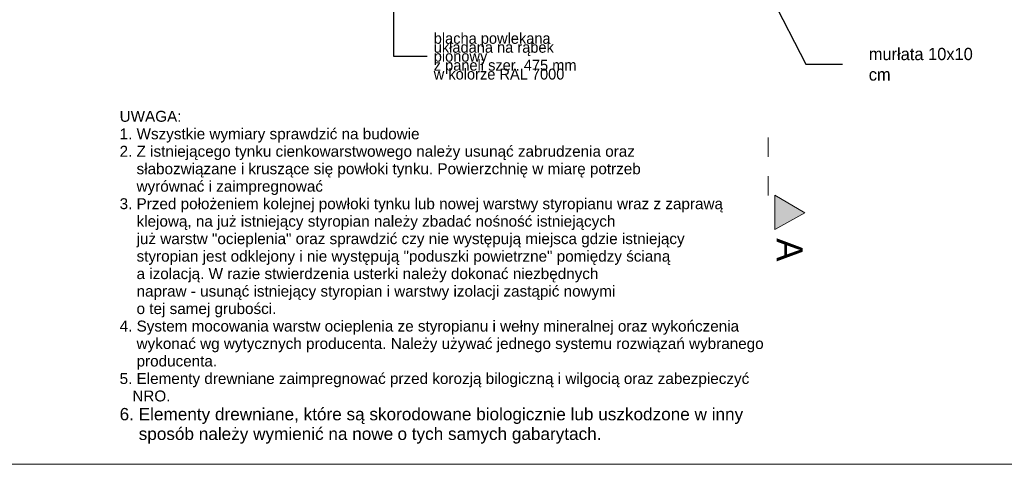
# Model space of a CAD drawing. Extents: x -613240 to -325500, y -25863 to 152403.
# Tile 186 of 254: x -427096 to -412662, y 87453 to 93963. Entities that reach past the tile are written whole.
import ezdxf

# ---------------------------------------------------------------- set-up
doc = ezdxf.new("R2010")
doc.units = 0
doc.header["$MEASUREMENT"] = 0
doc.linetypes.add('Dashed', pattern=[564.444447, 282.222223, -282.222223])
for name, color, linetype, lineweight in [('Arch opisy_Nr_Pióra__21', 7, 'Continuous', 9), ('ARCH TABELA_Nr_Pióra__21', 7, 'Continuous', 9), ('INWENT OPISY_Nr_Pióra__21', 7, 'Continuous', 9), ('INWENT OPISY_Nr_Pióra__41', 7, 'Continuous', 15)]:
    doc.layers.add(name, color=color, linetype=linetype, lineweight=lineweight)
doc.styles.add('GENERATED_STYLE_12', font='arial.ttf')
doc.styles.add('GENERATED_STYLE_4', font='txt')
doc.styles.add('GENERATED_STYLE_5', font='txt')
doc.dimstyles.new('GENERATED_STYLE__8', dxfattribs={"dimtxt": 0.18, "dimasz": 182.4, "dimexe": 0.18, "dimexo": 0.0625, "dimgap": 0.09, "dimtad": 0, "dimtih": 1, "dimtoh": 1, "dimdec": 4, "dimzin": 0, "dimdsep": 46, "dimcen": 0.09, "dimadec": 0, "dimazin": 0, "dimtfac": 1, "dimtdec": 4, "dimtmove": 0, "dimatfit": 3, "dimldrblk": 'ARROWHEAD_5', "dimfxl": 0, "dimtolj": 1, "dimtzin": 0, "dimarcsym": 0})
doc.dimstyles.new('GENERATED_STYLE__9', dxfattribs={"dimtxt": 0.18, "dimasz": 109.44, "dimexe": 0.18, "dimexo": 0.0625, "dimgap": 0.09, "dimtad": 0, "dimtih": 1, "dimtoh": 1, "dimdec": 4, "dimzin": 0, "dimdsep": 46, "dimcen": 0.09, "dimadec": 0, "dimazin": 0, "dimtfac": 1, "dimtdec": 4, "dimtmove": 0, "dimatfit": 3, "dimldrblk": 'ARROWHEAD_11', "dimfxl": 0, "dimtolj": 1, "dimtzin": 0, "dimarcsym": 0})

# ---------------------------------------------------------------- blocks, each defined once
blk = doc.blocks.new('ARROWHEAD_5')
at = {"color": 0, "linetype": 'Continuous', "lineweight": 0}
blk.add_line((0, 0), (-1, 0), dxfattribs=at)
blk.add_solid([(-1, 0.2679), (0, 0), (-1, -0.2679), (-1, 0.2679)], dxfattribs=at)
blk = doc.blocks.new('ARROWHEAD_11')
at = {"color": 0, "linetype": 'Continuous', "lineweight": 0}
blk.add_line((0, 0), (-1, 0), dxfattribs=at)
at = {"color": 0, "linetype": 'Continuous', "lineweight": 0, "const_width": 0.25, "flags": 128}
blk.add_lwpolyline([(-0.125, 0, 1), (0.125, 0, 1)], format="xyb", close=True, dxfattribs=at)

msp = doc.modelspace()

# ---------------------------------------------------------------- hatches: boundary and pattern name
at = {"layer": 'INWENT OPISY_Nr_Pióra__21', "linetype": 'Continuous'}
msp.add_hatch(color=256, dxfattribs=at).paths.add_polyline_path([(-415588.7, 91137.4), (-416024.9, 90893.1), (-416024.9, 91393.1)], flags=0)

# ---------------------------------------------------------------- linework, layer by layer
at = {"layer": 'ARCH TABELA_Nr_Pióra__21', "linetype": 'Continuous'}
msp.add_line((-394889.9, 87452.6), (-435639.9, 87452.6), dxfattribs=at)
at = {"layer": 'INWENT OPISY_Nr_Pióra__41', "linetype": 'Dashed'}
msp.add_line((-416124.9, 92237.4), (-416124.9, 91137.4), dxfattribs=at)
at = {"layer": 'INWENT OPISY_Nr_Pióra__41', "linetype": 'Continuous'}
for p, q in [((-416024.9, 90893.1), (-416024.9, 91393.1)), ((-415588.7, 91137.4), (-416024.9, 91393.1)), ((-416024.9, 90893.1), (-415588.7, 91137.4))]:
    msp.add_line(p, q, dxfattribs=at)

# ---------------------------------------------------------------- texts
at = {"layer": 'Arch opisy_Nr_Pióra__21', "linetype": 'Continuous', "char_height": 160}
for s, insert, width, attachment_point, line_spacing_factor, style in [('{blacha powlekana \\Pukładana na rąbek pionowy\\Pz paneli szer. 475 mm\\Pw kolorze RAL 7000}', (-421026.5, 93427.5), 2319.927, 4, 0.490806, 'GENERATED_STYLE_4'), ('{UWAGA:\\P1. Wszystkie wymiary sprawdzić na budowie\\P2. Z istniejącego tynku cienkowarstwowego należy usunąć zabrudzenia oraz \\P    słabozwiązane i kruszące się powłoki tynku. Powierzchnię w miarę potrzeb \\P    wyrównać i zaimpregnować\\P3. Przed położeniem kolejnej powłoki tynku lub nowej warstwy styropianu wraz z zaprawą \\P    klejową, na już istniejący styropian należy zbadać nośność istniejących\\P    już warstw "ocieplenia" oraz sprawdzić czy nie występują miejsca gdzie istniejący \\P    styropian jest odklejony i nie występują "poduszki powietrzne" pomiędzy ścianą \\P    a izolacją. W razie stwierdzenia usterki należy dokonać niezbędnych \\P    napraw - usunąć istniejący styropian i warstwy izolacji zastąpić nowymi \\P    o tej samej grubości.\\P4. System mocowania warstw ocieplenia ze styropianu i wełny mineralnej oraz wykończenia \\P    wykonać wg wytycznych producenta. Należy używać jednego systemu rozwiązań wybranego \\P    producenta.\\P5. Elementy drewniane zaimpregnować przed korozją bilogiczną i wilgocią oraz zabezpieczyć \\P   NRO. \\P\\H1.125000x;6. Elementy drewniane, które są skorodowane biologicznie lub uszkodzone w inny \\P    sposób należy wymienić na nowe\\H0.888889x; \\H1.125000x;o tych samych gabarytach.}', (-425631.2, 87754.8), 9506.251, 7, 0.959672, 'GENERATED_STYLE_12')]:
    msp.add_mtext(s, dxfattribs=dict(at, insert=insert, width=width, attachment_point=attachment_point, line_spacing_factor=line_spacing_factor, style=style))
at = {"layer": 'INWENT OPISY_Nr_Pióra__21', "linetype": 'Continuous', "insert": (-414649.3, 93309.8), "char_height": 180, "width": 1650.08, "attachment_point": 4, "style": 'GENERATED_STYLE_4'}
msp.add_mtext('{murłata 10x10 cm}', dxfattribs=at)
at = {"layer": 'INWENT OPISY_Nr_Pióra__21', "linetype": 'Continuous', "insert": (-415617.9, 90593.1), "char_height": 380, "attachment_point": 2, "rotation": 270, "style": 'GENERATED_STYLE_5'}
msp.add_mtext('{A}', dxfattribs=at)

# ---------------------------------------------------------------- leaders
at = {"layer": 'Arch opisy_Nr_Pióra__21', "linetype": 'Continuous', "annotation_type": 0, "has_hookline": 1, "hookline_direction": 1, "text_width": 2285.7}
msp.add_leader([(-421618, 94595.6), (-421618, 93428), (-421124.7, 93428)], dimstyle='GENERATED_STYLE__9', dxfattribs=at)
at = {"layer": 'INWENT OPISY_Nr_Pióra__21', "linetype": 'Continuous', "annotation_type": 0, "has_hookline": 1, "hookline_direction": 1, "text_width": 1337.1}
msp.add_leader([(-416530.1, 95182.6), (-415569.8, 93309.9), (-415034.2, 93309.9)], dimstyle='GENERATED_STYLE__8', dxfattribs=at)

doc.saveas('drawing.dxf')
